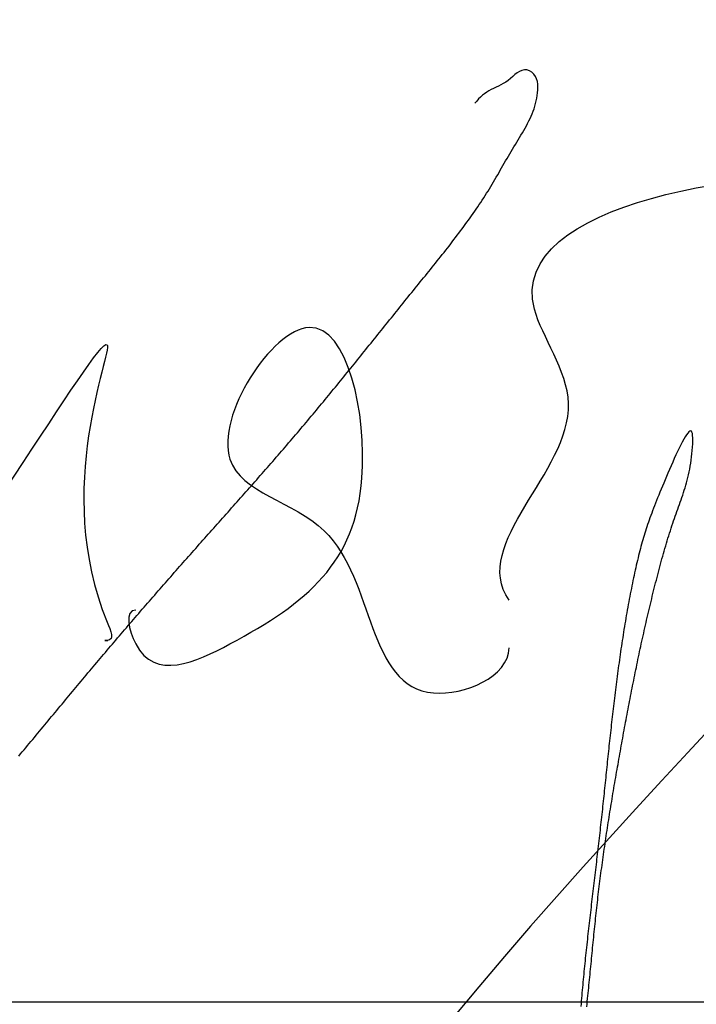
# Model space of a CAD drawing. Header units: millimetres. Extents: x 523431 to 527346, y -48565 to -47721.
# Tile 30 of 217: x 524189.48 to 524192.11, y -48544.76 to -48540.92. Entities that reach past the tile are written whole.
import ezdxf

# ---------------------------------------------------------------- set-up
doc = ezdxf.new("R2010")
doc.units = ezdxf.units.MM

# ---------------------------------------------------------------- blocks, each defined once
blk = doc.blocks.new('A$C0BD840A7')
at = {"color": 5, "start_tangent": (-0.346197, 0.938162)}
blk.add_spline([(4.2345, 8.3685), (4.2345, 5.7174), (5.168, 6.9938), (5.168, 5.9138), (5.168, 5.842), (5.1593, 5.842), (5.1712, 5.842)], degree=3, dxfattribs=at)
at = {"color": 5}
for points, start_tangent, end_tangent in [([(6.7322, 5.9997), (6.9638, 6.7648), (6.8311, 7.132), (8.2398, 7.6625), (5.225, 1.9005), (6.0172, 0.1088), (10.0616, 1.2755)], (-0.576065, 0.817404), (1, 0)), ([(5.2789, 5.9607), (5.2789, 5.8287), (5.6459, 5.8287), (6.1597, 6.4741), (5.9542, 7.0609), (5.6459, 6.5475), (6.0129, 6.2688), (6.4386, 5.6379), (6.7322, 5.814)], (-1, 0), (0, 1))]:
    blk.add_spline(points, degree=3, dxfattribs=dict(at, start_tangent=start_tangent, end_tangent=end_tangent))

msp = doc.modelspace()

# ---------------------------------------------------------------- linework, layer by layer
at = {"color": 174}
for p, q in [((524191.3909, -48541.1512), (524191.3818, -48541.1583)), ((524191.3998, -48541.1436), (524191.3909, -48541.1512)), ((524191.4087, -48541.136), (524191.3998, -48541.1436)), ((524191.4176, -48541.1292), (524191.4087, -48541.136)), ((524191.4266, -48541.1234), (524191.4176, -48541.1292)), ((524191.4358, -48541.1193), (524191.4266, -48541.1234)), ((524191.4452, -48541.1173), (524191.4358, -48541.1193)), ((524191.4549, -48541.1179), (524191.4452, -48541.1173)), ((524191.4648, -48541.1213), (524191.4549, -48541.1179)), ((524191.4741, -48541.127), (524191.4648, -48541.1213)), ((524191.4822, -48541.1344), (524191.4741, -48541.127)), ((524191.4885, -48541.143), (524191.4822, -48541.1344)), ((524191.493, -48541.1525), (524191.4885, -48541.143)), ((524191.4959, -48541.1626), (524191.493, -48541.1525)), ((524191.3256, -48541.1898), (524191.3164, -48541.1944)), ((524191.3349, -48541.1851), (524191.3256, -48541.1898)), ((524191.3443, -48541.1805), (524191.3349, -48541.1851)), ((524191.3538, -48541.1756), (524191.3443, -48541.1805)), ((524191.3632, -48541.1704), (524191.3538, -48541.1756)), ((524191.3726, -48541.1647), (524191.3632, -48541.1704)), ((524191.3818, -48541.1583), (524191.3726, -48541.1647)), ((524191.4975, -48541.1733), (524191.4959, -48541.1626)), ((524191.498, -48541.1843), (524191.4975, -48541.1733)), ((524191.4977, -48541.1954), (524191.498, -48541.1843)), ((524191.2746, -48541.2234), (524191.2672, -48541.2308)), ((524191.2823, -48541.2164), (524191.2746, -48541.2234)), ((524191.2903, -48541.2101), (524191.2823, -48541.2164)), ((524191.2987, -48541.2044), (524191.2903, -48541.2101)), ((524191.3074, -48541.1992), (524191.2987, -48541.2044)), ((524191.3164, -48541.1944), (524191.3074, -48541.1992)), ((524191.4916, -48541.2383), (524191.4937, -48541.2278)), ((524191.4937, -48541.2278), (524191.4955, -48541.2172)), ((524191.4955, -48541.2172), (524191.4969, -48541.2064)), ((524191.4969, -48541.2064), (524191.4977, -48541.1954)), ((524191.2599, -48541.2387), (524191.2528, -48541.2466)), ((524191.2672, -48541.2308), (524191.2599, -48541.2387)), ((524191.4794, -48541.2784), (524191.4829, -48541.2685)), ((524191.4829, -48541.2685), (524191.4862, -48541.2586)), ((524191.4862, -48541.2586), (524191.4891, -48541.2485)), ((524191.4891, -48541.2485), (524191.4916, -48541.2383)), ((524191.4672, -48541.3072), (524191.4715, -48541.2977)), ((524191.4715, -48541.2977), (524191.4756, -48541.2881)), ((524191.4756, -48541.2881), (524191.4794, -48541.2784)), ((524191.4428, -48541.3534), (524191.448, -48541.3443)), ((524191.448, -48541.3443), (524191.4531, -48541.3352)), ((524191.4531, -48541.3352), (524191.458, -48541.3258)), ((524191.458, -48541.3258), (524191.4627, -48541.3165)), ((524191.4627, -48541.3165), (524191.4672, -48541.3072)), ((524191.4212, -48541.3896), (524191.4267, -48541.3805)), ((524191.4267, -48541.3805), (524191.4321, -48541.3715)), ((524191.4321, -48541.3715), (524191.4375, -48541.3625)), ((524191.4375, -48541.3625), (524191.4428, -48541.3534)), ((524191.3991, -48541.4256), (524191.4045, -48541.4166)), ((524191.4045, -48541.4166), (524191.4101, -48541.4076)), ((524191.4101, -48541.4076), (524191.4156, -48541.3986)), ((524191.4156, -48541.3986), (524191.4212, -48541.3896)), ((524191.3777, -48541.4619), (524191.3829, -48541.4528)), ((524191.3829, -48541.4528), (524191.3882, -48541.4438)), ((524191.3882, -48541.4438), (524191.3936, -48541.4347)), ((524191.3936, -48541.4347), (524191.3991, -48541.4256)), ((524191.3516, -48541.5076), (524191.3568, -48541.4985)), ((524191.3568, -48541.4985), (524191.362, -48541.4894)), ((524191.362, -48541.4894), (524191.3672, -48541.4803)), ((524191.3672, -48541.4803), (524191.3724, -48541.471)), ((524191.3724, -48541.471), (524191.3777, -48541.4619)), ((524191.3308, -48541.5441), (524191.336, -48541.5351)), ((524191.336, -48541.5351), (524191.3413, -48541.526)), ((524191.3413, -48541.526), (524191.3465, -48541.5168)), ((524191.3465, -48541.5168), (524191.3516, -48541.5076)), ((524191.3093, -48541.5802), (524191.3148, -48541.5711)), ((524191.3148, -48541.5711), (524191.3202, -48541.5622)), ((524191.3202, -48541.5622), (524191.3255, -48541.5532)), ((524191.3255, -48541.5532), (524191.3308, -48541.5441)), ((524191.287, -48541.6156), (524191.2926, -48541.6068)), ((524191.2926, -48541.6068), (524191.2982, -48541.598)), ((524191.2982, -48541.598), (524191.3038, -48541.5891)), ((524191.3038, -48541.5891), (524191.3093, -48541.5802)), ((524191.2579, -48541.6593), (524191.2638, -48541.6506)), ((524191.2638, -48541.6506), (524191.2697, -48541.642)), ((524191.2697, -48541.642), (524191.2755, -48541.6332)), ((524191.2755, -48541.6332), (524191.2813, -48541.6245)), ((524191.2813, -48541.6245), (524191.287, -48541.6156)), ((524191.2339, -48541.6938), (524191.2399, -48541.6852)), ((524191.2399, -48541.6852), (524191.246, -48541.6766)), ((524191.246, -48541.6766), (524191.252, -48541.6679)), ((524191.252, -48541.6679), (524191.2579, -48541.6593)), ((524191.203, -48541.7363), (524191.2092, -48541.7278)), ((524191.2092, -48541.7278), (524191.2154, -48541.7194)), ((524191.2154, -48541.7194), (524191.2216, -48541.7108)), ((524191.2216, -48541.7108), (524191.2278, -48541.7023)), ((524191.2278, -48541.7023), (524191.2339, -48541.6938)), ((524191.1776, -48541.77), (524191.184, -48541.7615)), ((524191.184, -48541.7615), (524191.1904, -48541.7531)), ((524191.1904, -48541.7531), (524191.1967, -48541.7447)), ((524191.1967, -48541.7447), (524191.203, -48541.7363)), ((524191.1454, -48541.8115), (524191.1519, -48541.8033)), ((524191.1519, -48541.8033), (524191.1584, -48541.795)), ((524191.1584, -48541.795), (524191.1648, -48541.7866)), ((524191.1648, -48541.7866), (524191.1712, -48541.7783)), ((524191.1712, -48541.7783), (524191.1776, -48541.77)), ((524191.1193, -48541.8447), (524191.1258, -48541.8364)), ((524191.1258, -48541.8364), (524191.1324, -48541.8282)), ((524191.1324, -48541.8282), (524191.1389, -48541.8199)), ((524191.1389, -48541.8199), (524191.1454, -48541.8115)), ((524191.0863, -48541.8858), (524191.0929, -48541.8776)), ((524191.0929, -48541.8776), (524191.0995, -48541.8694)), ((524191.0995, -48541.8694), (524191.1061, -48541.8611)), ((524191.1061, -48541.8611), (524191.1127, -48541.8529)), ((524191.1127, -48541.8529), (524191.1193, -48541.8447)), ((524191.0531, -48541.9269), (524191.0598, -48541.9187)), ((524191.0598, -48541.9187), (524191.0664, -48541.9104)), ((524191.0664, -48541.9104), (524191.073, -48541.9022)), ((524191.073, -48541.9022), (524191.0797, -48541.894)), ((524191.0797, -48541.894), (524191.0863, -48541.8858)), ((524191.0265, -48541.9597), (524191.0332, -48541.9514)), ((524191.0332, -48541.9514), (524191.0398, -48541.9432)), ((524191.0398, -48541.9432), (524191.0465, -48541.9351)), ((524191.0465, -48541.9351), (524191.0531, -48541.9269)), ((524190.9934, -48542.0006), (524191, -48541.9924)), ((524191, -48541.9924), (524191.0066, -48541.9842)), ((524191.0066, -48541.9842), (524191.0133, -48541.9761)), ((524191.0133, -48541.9761), (524191.0199, -48541.9679)), ((524191.0199, -48541.9679), (524191.0265, -48541.9597)), ((524190.9604, -48542.0416), (524190.967, -48542.0335)), ((524190.967, -48542.0335), (524190.9736, -48542.0253)), ((524190.9736, -48542.0253), (524190.9802, -48542.0171)), ((524190.9802, -48542.0171), (524190.9868, -48542.0089)), ((524190.9868, -48542.0089), (524190.9934, -48542.0006)), ((524190.934, -48542.0745), (524190.9406, -48542.0663)), ((524190.9406, -48542.0663), (524190.9472, -48542.0581)), ((524190.9472, -48542.0581), (524190.9538, -48542.0498)), ((524190.9538, -48542.0498), (524190.9604, -48542.0416)), ((524190.901, -48542.1155), (524190.9076, -48542.1074)), ((524190.9076, -48542.1074), (524190.9142, -48542.0991)), ((524190.9142, -48542.0991), (524190.9208, -48542.0909)), ((524190.9208, -48542.0909), (524190.9274, -48542.0827)), ((524190.9274, -48542.0827), (524190.934, -48542.0745)), ((524190.8681, -48542.1566), (524190.8747, -48542.1483)), ((524190.8747, -48542.1483), (524190.8812, -48542.1401)), ((524190.8812, -48542.1401), (524190.8878, -48542.1319)), ((524190.8878, -48542.1319), (524190.8944, -48542.1237)), ((524190.8944, -48542.1237), (524190.901, -48542.1155)), ((524190.8417, -48542.1893), (524190.8483, -48542.1811)), ((524190.8483, -48542.1811), (524190.8549, -48542.1729)), ((524190.8549, -48542.1729), (524190.8615, -48542.1648)), ((524190.8615, -48542.1648), (524190.8681, -48542.1566)), ((524190.8088, -48542.2302), (524190.8154, -48542.2221)), ((524190.8154, -48542.2221), (524190.822, -48542.2139)), ((524190.822, -48542.2139), (524190.8285, -48542.2057)), ((524190.8285, -48542.2057), (524190.8351, -48542.1975)), ((524190.8351, -48542.1975), (524190.8417, -48542.1893)), ((524190.7757, -48542.2711), (524190.7823, -48542.263)), ((524190.7823, -48542.263), (524190.789, -48542.2548)), ((524190.789, -48542.2548), (524190.7956, -48542.2466)), ((524190.7956, -48542.2466), (524190.8022, -48542.2384)), ((524190.8022, -48542.2384), (524190.8088, -48542.2302)), ((524190.7493, -48542.3038), (524190.7559, -48542.2956)), ((524190.7559, -48542.2956), (524190.7625, -48542.2874)), ((524190.7625, -48542.2874), (524190.7691, -48542.2793)), ((524190.7691, -48542.2793), (524190.7757, -48542.2711)), ((524190.7161, -48542.3444), (524190.7228, -48542.3363)), ((524190.7228, -48542.3363), (524190.7294, -48542.3282)), ((524190.7294, -48542.3282), (524190.736, -48542.3201)), ((524190.736, -48542.3201), (524190.7427, -48542.3119)), ((524190.7427, -48542.3119), (524190.7493, -48542.3038)), ((524190.6828, -48542.3851), (524190.6895, -48542.377)), ((524190.6895, -48542.377), (524190.6962, -48542.3689)), ((524190.6962, -48542.3689), (524190.7028, -48542.3608)), ((524190.7028, -48542.3608), (524190.7095, -48542.3527)), ((524190.7095, -48542.3527), (524190.7161, -48542.3444)), ((524190.6494, -48542.4256), (524190.6561, -48542.4175)), ((524190.6561, -48542.4175), (524190.6628, -48542.4094)), ((524190.6628, -48542.4094), (524190.6695, -48542.4013)), ((524190.6695, -48542.4013), (524190.6762, -48542.3933)), ((524190.6762, -48542.3933), (524190.6828, -48542.3851)), ((524190.6225, -48542.4579), (524190.6293, -48542.4499)), ((524190.6293, -48542.4499), (524190.636, -48542.4418)), ((524190.636, -48542.4418), (524190.6427, -48542.4336)), ((524190.6427, -48542.4336), (524190.6494, -48542.4256)), ((524190.5888, -48542.4982), (524190.5956, -48542.4901)), ((524190.5956, -48542.4901), (524190.6023, -48542.482)), ((524190.6023, -48542.482), (524190.6091, -48542.474)), ((524190.6091, -48542.474), (524190.6158, -48542.466)), ((524190.6158, -48542.466), (524190.6225, -48542.4579)), ((524190.5549, -48542.5382), (524190.5617, -48542.5302)), ((524190.5617, -48542.5302), (524190.5685, -48542.5222)), ((524190.5685, -48542.5222), (524190.5752, -48542.5142)), ((524190.5752, -48542.5142), (524190.582, -48542.5062)), ((524190.582, -48542.5062), (524190.5888, -48542.4982)), ((524192.0809, -48542.532), (524192.0761, -48542.5385)), ((524192.0852, -48542.5271), (524192.0809, -48542.532)), ((524192.0891, -48542.5241), (524192.0852, -48542.5271)), ((524192.0925, -48542.5231), (524192.0891, -48542.5241)), ((524192.0954, -48542.5242), (524192.0925, -48542.5231)), ((524192.0976, -48542.5276), (524192.0954, -48542.5242)), ((524192.0993, -48542.5333), (524192.0976, -48542.5276)), ((524192.1003, -48542.5411), (524192.0993, -48542.5333)), ((524190.5207, -48542.5781), (524190.5275, -48542.5701)), ((524190.5275, -48542.5701), (524190.5344, -48542.5622)), ((524190.5344, -48542.5622), (524190.5412, -48542.5542)), ((524190.5412, -48542.5542), (524190.548, -48542.5462)), ((524190.548, -48542.5462), (524190.5549, -48542.5382)), ((524192.0598, -48542.5663), (524192.0538, -48542.5778)), ((524192.0655, -48542.5558), (524192.0598, -48542.5663)), ((524192.0709, -48542.5465), (524192.0655, -48542.5558)), ((524192.0761, -48542.5385), (524192.0709, -48542.5465)), ((524192.1009, -48542.5505), (524192.1003, -48542.5411)), ((524192.1006, -48542.5732), (524192.1009, -48542.5613)), ((524192.1009, -48542.5613), (524192.1009, -48542.5505)), ((524190.4864, -48542.6179), (524190.4932, -48542.6099)), ((524190.4932, -48542.6099), (524190.5001, -48542.602)), ((524190.5001, -48542.602), (524190.507, -48542.5941)), ((524190.507, -48542.5941), (524190.5139, -48542.5861)), ((524190.5139, -48542.5861), (524190.5207, -48542.5781)), ((524192.0415, -48542.6033), (524192.0352, -48542.6168)), ((524192.0477, -48542.5902), (524192.0415, -48542.6033)), ((524192.0538, -48542.5778), (524192.0477, -48542.5902)), ((524192.0977, -48542.6117), (524192.0989, -48542.5987)), ((524192.0989, -48542.5987), (524192.0999, -48542.5857)), ((524192.0999, -48542.5857), (524192.1006, -48542.5732)), ((524190.4588, -48542.6496), (524190.4657, -48542.6417)), ((524190.4657, -48542.6417), (524190.4726, -48542.6337)), ((524190.4726, -48542.6337), (524190.4795, -48542.6258)), ((524190.4795, -48542.6258), (524190.4864, -48542.6179)), ((524192.0226, -48542.645), (524192.0164, -48542.6592)), ((524192.0289, -48542.6308), (524192.0226, -48542.645)), ((524192.0352, -48542.6168), (524192.0289, -48542.6308)), ((524192.0928, -48542.6488), (524192.0946, -48542.6368)), ((524192.0946, -48542.6368), (524192.0962, -48542.6244)), ((524192.0962, -48542.6244), (524192.0977, -48542.6117)), ((524190.4242, -48542.6892), (524190.4311, -48542.6812)), ((524190.4311, -48542.6812), (524190.438, -48542.6733)), ((524190.438, -48542.6733), (524190.445, -48542.6654)), ((524190.445, -48542.6654), (524190.4519, -48542.6575)), ((524190.4519, -48542.6575), (524190.4588, -48542.6496)), ((524192.0103, -48542.6733), (524192.0043, -48542.6872)), ((524192.0164, -48542.6592), (524192.0103, -48542.6733)), ((524192.0842, -48542.6937), (524192.0865, -48542.6829)), ((524192.0865, -48542.6829), (524192.0888, -48542.6718)), ((524192.0888, -48542.6718), (524192.0909, -48542.6605)), ((524192.0909, -48542.6605), (524192.0928, -48542.6488)), ((524190.3895, -48542.7287), (524190.3964, -48542.7208)), ((524190.3964, -48542.7208), (524190.4034, -48542.7129)), ((524190.4034, -48542.7129), (524190.4103, -48542.705)), ((524190.4103, -48542.705), (524190.4172, -48542.6971)), ((524190.4172, -48542.6971), (524190.4242, -48542.6892)), ((524191.9931, -48542.7136), (524191.9877, -48542.7262)), ((524191.9986, -48542.7006), (524191.9931, -48542.7136)), ((524192.0043, -48542.6872), (524191.9986, -48542.7006)), ((524192.0736, -48542.7346), (524192.0764, -48542.7247)), ((524192.0764, -48542.7247), (524192.0791, -48542.7146)), ((524192.0791, -48542.7146), (524192.0817, -48542.7043)), ((524192.0817, -48542.7043), (524192.0842, -48542.6937)), ((524190.3546, -48542.7681), (524190.3616, -48542.7602)), ((524190.3616, -48542.7602), (524190.3686, -48542.7523)), ((524190.3686, -48542.7523), (524190.3755, -48542.7444)), ((524190.3755, -48542.7444), (524190.3825, -48542.7365)), ((524190.3825, -48542.7365), (524190.3895, -48542.7287)), ((524191.9729, -48542.7617), (524191.9684, -48542.7729)), ((524191.9777, -48542.7503), (524191.9729, -48542.7617)), ((524191.9826, -48542.7384), (524191.9777, -48542.7503)), ((524191.9877, -48542.7262), (524191.9826, -48542.7384)), ((524192.0616, -48542.7727), (524192.0647, -48542.7634)), ((524192.0647, -48542.7634), (524192.0677, -48542.7539)), ((524192.0677, -48542.7539), (524192.0707, -48542.7443)), ((524192.0707, -48542.7443), (524192.0736, -48542.7346)), ((524190.3198, -48542.8074), (524190.3267, -48542.7995)), ((524190.3267, -48542.7995), (524190.3337, -48542.7917)), ((524190.3337, -48542.7917), (524190.3407, -48542.7838)), ((524190.3407, -48542.7838), (524190.3477, -48542.7759)), ((524190.3477, -48542.7759), (524190.3546, -48542.7681)), ((524191.9598, -48542.7942), (524191.9557, -48542.8045)), ((524191.964, -48542.7837), (524191.9598, -48542.7942)), ((524191.9684, -48542.7729), (524191.964, -48542.7837)), ((524192.0488, -48542.8092), (524192.052, -48542.8002)), ((524192.052, -48542.8002), (524192.0552, -48542.7911)), ((524192.0552, -48542.7911), (524192.0584, -48542.7819)), ((524192.0584, -48542.7819), (524192.0616, -48542.7727)), ((524190.2848, -48542.8467), (524190.2918, -48542.8389)), ((524190.2918, -48542.8389), (524190.2988, -48542.831)), ((524190.2988, -48542.831), (524190.3058, -48542.8231)), ((524190.3058, -48542.8231), (524190.3128, -48542.8153)), ((524190.3128, -48542.8153), (524190.3198, -48542.8074)), ((524191.9444, -48542.8337), (524191.9409, -48542.8431)), ((524191.948, -48542.8242), (524191.9444, -48542.8337)), ((524191.9518, -48542.8144), (524191.948, -48542.8242)), ((524191.9557, -48542.8045), (524191.9518, -48542.8144)), ((524192.0357, -48542.8455), (524192.0389, -48542.8364)), ((524192.0389, -48542.8364), (524192.0422, -48542.8274)), ((524192.0422, -48542.8274), (524192.0455, -48542.8183)), ((524192.0455, -48542.8183), (524192.0488, -48542.8092)), ((524190.2499, -48542.886), (524190.2569, -48542.8781)), ((524190.2569, -48542.8781), (524190.2639, -48542.8703)), ((524190.2639, -48542.8703), (524190.2708, -48542.8624)), ((524190.2708, -48542.8624), (524190.2778, -48542.8546)), ((524190.2778, -48542.8546), (524190.2848, -48542.8467)), ((524191.9311, -48542.8701), (524191.928, -48542.8788)), ((524191.9342, -48542.8612), (524191.9311, -48542.8701)), ((524191.9375, -48542.8522), (524191.9342, -48542.8612)), ((524191.9409, -48542.8431), (524191.9375, -48542.8522)), ((524192.0228, -48542.8828), (524192.026, -48542.8733)), ((524192.026, -48542.8733), (524192.0292, -48542.864)), ((524192.0292, -48542.864), (524192.0324, -48542.8547)), ((524192.0324, -48542.8547), (524192.0357, -48542.8455)), ((524190.2219, -48542.9174), (524190.2289, -48542.9096)), ((524190.2289, -48542.9096), (524190.2359, -48542.9017)), ((524190.2359, -48542.9017), (524190.2429, -48542.8939)), ((524190.2429, -48542.8939), (524190.2499, -48542.886)), ((524191.9167, -48542.9129), (524191.914, -48542.9214)), ((524191.9194, -48542.9045), (524191.9167, -48542.9129)), ((524191.9222, -48542.896), (524191.9194, -48542.9045)), ((524191.925, -48542.8874), (524191.9222, -48542.896)), ((524191.928, -48542.8788), (524191.925, -48542.8874)), ((524192.0103, -48542.9212), (524192.0134, -48542.9115)), ((524192.0134, -48542.9115), (524192.0165, -48542.9018)), ((524192.0165, -48542.9018), (524192.0196, -48542.8923)), ((524192.0196, -48542.8923), (524192.0228, -48542.8828)), ((524190.1869, -48542.9567), (524190.1939, -48542.9489)), ((524190.1939, -48542.9489), (524190.2009, -48542.941)), ((524190.2009, -48542.941), (524190.2079, -48542.9332)), ((524190.2079, -48542.9332), (524190.2149, -48542.9253)), ((524190.2149, -48542.9253), (524190.2219, -48542.9174)), ((524191.904, -48542.9552), (524191.9016, -48542.9638)), ((524191.9064, -48542.9467), (524191.904, -48542.9552)), ((524191.9089, -48542.9382), (524191.9064, -48542.9467)), ((524191.9115, -48542.9298), (524191.9089, -48542.9382)), ((524191.914, -48542.9214), (524191.9115, -48542.9298)), ((524191.9982, -48542.9606), (524192.0012, -48542.9507)), ((524192.0012, -48542.9507), (524192.0042, -48542.9408)), ((524192.0042, -48542.9408), (524192.0072, -48542.9309)), ((524192.0072, -48542.9309), (524192.0103, -48542.9212)), ((524190.152, -48542.9961), (524190.159, -48542.9882)), ((524190.159, -48542.9882), (524190.166, -48542.9803)), ((524190.166, -48542.9803), (524190.173, -48542.9725)), ((524190.173, -48542.9725), (524190.18, -48542.9646)), ((524190.18, -48542.9646), (524190.1869, -48542.9567)), ((524191.8945, -48542.9903), (524191.8922, -48542.9994)), ((524191.8969, -48542.9814), (524191.8945, -48542.9903)), ((524191.8992, -48542.9726), (524191.8969, -48542.9814)), ((524191.9016, -48542.9638), (524191.8992, -48542.9726)), ((524191.9865, -48543.0009), (524191.9894, -48542.9907)), ((524191.9894, -48542.9907), (524191.9923, -48542.9806)), ((524191.9923, -48542.9806), (524191.9953, -48542.9706)), ((524191.9953, -48542.9706), (524191.9982, -48542.9606)), ((524190.1172, -48543.0355), (524190.1241, -48543.0276)), ((524190.1241, -48543.0276), (524190.1311, -48543.0197)), ((524190.1311, -48543.0197), (524190.1381, -48543.0118)), ((524190.1381, -48543.0118), (524190.1451, -48543.0039)), ((524190.1451, -48543.0039), (524190.152, -48542.9961)), ((524191.8853, -48543.0272), (524191.8831, -48543.0366)), ((524191.8876, -48543.0178), (524191.8853, -48543.0272)), ((524191.8899, -48543.0085), (524191.8876, -48543.0178)), ((524191.8922, -48542.9994), (524191.8899, -48543.0085)), ((524191.9752, -48543.0417), (524191.978, -48543.0315)), ((524191.978, -48543.0315), (524191.9808, -48543.0212)), ((524191.9808, -48543.0212), (524191.9837, -48543.011)), ((524191.9837, -48543.011), (524191.9865, -48543.0009)), ((524190.0824, -48543.0749), (524190.0894, -48543.067)), ((524190.0894, -48543.067), (524190.0963, -48543.0591)), ((524190.0963, -48543.0591), (524190.1033, -48543.0512)), ((524190.1033, -48543.0512), (524190.1102, -48543.0433)), ((524190.1102, -48543.0433), (524190.1172, -48543.0355)), ((524191.8764, -48543.0656), (524191.8743, -48543.0755)), ((524191.8786, -48543.0559), (524191.8764, -48543.0656)), ((524191.8808, -48543.0462), (524191.8786, -48543.0559)), ((524191.8831, -48543.0366), (524191.8808, -48543.0462)), ((524191.9669, -48543.0727), (524191.9697, -48543.0623)), ((524191.9697, -48543.0623), (524191.9724, -48543.052)), ((524191.9724, -48543.052), (524191.9752, -48543.0417)), ((524190.0477, -48543.1144), (524190.0547, -48543.1065)), ((524190.0547, -48543.1065), (524190.0616, -48543.0986)), ((524190.0616, -48543.0986), (524190.0685, -48543.0907)), ((524190.0685, -48543.0907), (524190.0755, -48543.0828)), ((524190.0755, -48543.0828), (524190.0824, -48543.0749)), ((524191.8678, -48543.1055), (524191.8657, -48543.1157)), ((524191.87, -48543.0954), (524191.8678, -48543.1055)), ((524191.8721, -48543.0854), (524191.87, -48543.0954)), ((524191.8743, -48543.0755), (524191.8721, -48543.0854)), ((524191.9562, -48543.1142), (524191.9589, -48543.1038)), ((524191.9589, -48543.1038), (524191.9615, -48543.0934)), ((524191.9615, -48543.0934), (524191.9642, -48543.083)), ((524191.9642, -48543.083), (524191.9669, -48543.0727)), ((524190.0131, -48543.154), (524190.02, -48543.1461)), ((524190.02, -48543.1461), (524190.027, -48543.1382)), ((524190.027, -48543.1382), (524190.0339, -48543.1302)), ((524190.0339, -48543.1302), (524190.0408, -48543.1223)), ((524190.0408, -48543.1223), (524190.0477, -48543.1144)), ((524191.8595, -48543.1465), (524191.8575, -48543.1569)), ((524191.8616, -48543.1362), (524191.8595, -48543.1465)), ((524191.8636, -48543.1259), (524191.8616, -48543.1362)), ((524191.8657, -48543.1157), (524191.8636, -48543.1259)), ((524191.9458, -48543.1557), (524191.9484, -48543.1453)), ((524191.9484, -48543.1453), (524191.951, -48543.1349)), ((524191.951, -48543.1349), (524191.9536, -48543.1245)), ((524191.9536, -48543.1245), (524191.9562, -48543.1142)), ((524189.9855, -48543.1857), (524189.9924, -48543.1778)), ((524189.9924, -48543.1778), (524189.9993, -48543.1699)), ((524189.9993, -48543.1699), (524190.0062, -48543.1619)), ((524190.0062, -48543.1619), (524190.0131, -48543.154)), ((524191.8535, -48543.1779), (524191.8516, -48543.1885)), ((524191.8555, -48543.1674), (524191.8535, -48543.1779)), ((524191.8575, -48543.1569), (524191.8555, -48543.1674)), ((524191.9382, -48543.1869), (524191.9408, -48543.1765)), ((524191.9408, -48543.1765), (524191.9433, -48543.1661)), ((524191.9433, -48543.1661), (524191.9458, -48543.1557)), ((524189.9511, -48543.2254), (524189.958, -48543.2175)), ((524189.958, -48543.2175), (524189.9648, -48543.2095)), ((524189.9648, -48543.2095), (524189.9717, -48543.2016)), ((524189.9717, -48543.2016), (524189.9786, -48543.1937)), ((524189.9786, -48543.1937), (524189.9855, -48543.1857)), ((524191.8458, -48543.2204), (524191.8439, -48543.2311)), ((524191.8477, -48543.2097), (524191.8458, -48543.2204)), ((524191.8496, -48543.1991), (524191.8477, -48543.2097)), ((524191.8516, -48543.1885), (524191.8496, -48543.1991)), ((524191.9284, -48543.2282), (524191.9308, -48543.2179)), ((524191.9308, -48543.2179), (524191.9333, -48543.2076)), ((524191.9333, -48543.2076), (524191.9358, -48543.1972)), ((524191.9358, -48543.1972), (524191.9382, -48543.1869)), ((524189.9167, -48543.2652), (524189.9236, -48543.2573)), ((524189.9236, -48543.2573), (524189.9305, -48543.2493)), ((524189.9305, -48543.2493), (524189.9373, -48543.2414)), ((524189.9373, -48543.2414), (524189.9442, -48543.2334)), ((524189.9442, -48543.2334), (524189.9511, -48543.2254)), ((524191.8402, -48543.2526), (524191.8384, -48543.2634)), ((524191.842, -48543.2418), (524191.8402, -48543.2526)), ((524191.8439, -48543.2311), (524191.842, -48543.2418)), ((524191.9188, -48543.2695), (524191.9212, -48543.2592)), ((524191.9212, -48543.2592), (524191.9236, -48543.2489)), ((524191.9236, -48543.2489), (524191.926, -48543.2386)), ((524191.926, -48543.2386), (524191.9284, -48543.2282)), ((524189.8825, -48543.3051), (524189.8893, -48543.2971)), ((524189.8893, -48543.2971), (524189.8962, -48543.2892)), ((524189.8962, -48543.2892), (524189.903, -48543.2812)), ((524189.903, -48543.2812), (524189.9099, -48543.2732)), ((524189.9099, -48543.2732), (524189.9167, -48543.2652)), ((524191.833, -48543.2958), (524191.8313, -48543.3067)), ((524191.8348, -48543.285), (524191.833, -48543.2958)), ((524191.8366, -48543.2742), (524191.8348, -48543.285)), ((524191.8384, -48543.2634), (524191.8366, -48543.2742)), ((524191.9119, -48543.3003), (524191.9142, -48543.29)), ((524191.9142, -48543.29), (524191.9165, -48543.2798)), ((524191.9165, -48543.2798), (524191.9188, -48543.2695)), ((524189.8484, -48543.3451), (524189.8552, -48543.3371)), ((524189.8552, -48543.3371), (524189.862, -48543.3291)), ((524189.862, -48543.3291), (524189.8688, -48543.3211)), ((524189.8688, -48543.3211), (524189.8757, -48543.3131)), ((524189.8757, -48543.3131), (524189.8825, -48543.3051)), ((524191.8279, -48543.3284), (524191.8262, -48543.3392)), ((524191.8296, -48543.3175), (524191.8279, -48543.3284)), ((524191.8313, -48543.3067), (524191.8296, -48543.3175)), ((524191.9028, -48543.3413), (524191.905, -48543.3311)), ((524191.905, -48543.3311), (524191.9073, -48543.3208)), ((524191.9073, -48543.3208), (524191.9096, -48543.3106)), ((524191.9096, -48543.3106), (524191.9119, -48543.3003)), ((524189.8211, -48543.3771), (524189.8279, -48543.3691)), ((524189.8279, -48543.3691), (524189.8347, -48543.3611)), ((524189.8347, -48543.3611), (524189.8415, -48543.3531)), ((524189.8415, -48543.3531), (524189.8484, -48543.3451)), ((524191.8213, -48543.3717), (524191.8197, -48543.3825)), ((524191.8229, -48543.3609), (524191.8213, -48543.3717)), ((524191.8245, -48543.35), (524191.8229, -48543.3609)), ((524191.8262, -48543.3392), (524191.8245, -48543.35)), ((524191.8939, -48543.3823), (524191.8961, -48543.3721)), ((524191.8961, -48543.3721), (524191.8983, -48543.3618)), ((524191.8983, -48543.3618), (524191.9005, -48543.3516)), ((524191.9005, -48543.3516), (524191.9028, -48543.3413)), ((524189.7871, -48543.4173), (524189.7939, -48543.4092)), ((524189.7939, -48543.4092), (524189.8007, -48543.4012)), ((524189.8007, -48543.4012), (524189.8075, -48543.3932)), ((524189.8075, -48543.3932), (524189.8143, -48543.3852)), ((524189.8143, -48543.3852), (524189.8211, -48543.3771)), ((524191.8151, -48543.4147), (524191.8136, -48543.4254)), ((524191.8166, -48543.404), (524191.8151, -48543.4147)), ((524191.8181, -48543.3932), (524191.8166, -48543.404)), ((524191.8197, -48543.3825), (524191.8181, -48543.3932)), ((524191.8853, -48543.4232), (524191.8874, -48543.4129)), ((524191.8874, -48543.4129), (524191.8896, -48543.4027)), ((524191.8896, -48543.4027), (524191.8918, -48543.3925)), ((524191.8918, -48543.3925), (524191.8939, -48543.3823)), ((524189.7533, -48543.4575), (524189.7601, -48543.4494)), ((524189.7601, -48543.4494), (524189.7668, -48543.4414)), ((524189.7668, -48543.4414), (524189.7736, -48543.4333)), ((524189.7736, -48543.4333), (524189.7804, -48543.4253)), ((524189.7804, -48543.4253), (524189.7871, -48543.4173)), ((524191.8106, -48543.4468), (524191.8092, -48543.4574)), ((524191.8121, -48543.4361), (524191.8106, -48543.4468)), ((524191.8136, -48543.4254), (524191.8121, -48543.4361)), ((524191.879, -48543.4538), (524191.8811, -48543.4436)), ((524191.8811, -48543.4436), (524191.8832, -48543.4334)), ((524191.8832, -48543.4334), (524191.8853, -48543.4232)), ((524189.7195, -48543.4978), (524189.7263, -48543.4897)), ((524189.7263, -48543.4897), (524189.733, -48543.4817)), ((524189.733, -48543.4817), (524189.7398, -48543.4736)), ((524189.7398, -48543.4736), (524189.7465, -48543.4655)), ((524189.7465, -48543.4655), (524189.7533, -48543.4575)), ((524191.805, -48543.4893), (524191.8036, -48543.4999)), ((524191.8063, -48543.4787), (524191.805, -48543.4893)), ((524191.8077, -48543.4681), (524191.8063, -48543.4787)), ((524191.8092, -48543.4574), (524191.8077, -48543.4681)), ((524191.8707, -48543.4945), (524191.8728, -48543.4844)), ((524191.8728, -48543.4844), (524191.8748, -48543.4742)), ((524191.8748, -48543.4742), (524191.8769, -48543.464)), ((524191.8769, -48543.464), (524191.879, -48543.4538)), ((524189.6859, -48543.5382), (524189.6926, -48543.5301)), ((524189.6926, -48543.5301), (524189.6993, -48543.522)), ((524189.6993, -48543.522), (524189.7061, -48543.5139)), ((524189.7061, -48543.5139), (524189.7128, -48543.5059)), ((524189.7128, -48543.5059), (524189.7195, -48543.4978)), ((524191.8009, -48543.521), (524191.7996, -48543.5315)), ((524191.8022, -48543.5104), (524191.8009, -48543.521)), ((524191.8036, -48543.4999), (524191.8022, -48543.5104)), ((524191.8626, -48543.5353), (524191.8646, -48543.5251)), ((524191.8646, -48543.5251), (524191.8667, -48543.5149)), ((524191.8667, -48543.5149), (524191.8687, -48543.5047)), ((524191.8687, -48543.5047), (524191.8707, -48543.4945)), ((524189.659, -48543.5705), (524189.6657, -48543.5624)), ((524189.6657, -48543.5624), (524189.6724, -48543.5543)), ((524189.6724, -48543.5543), (524189.6791, -48543.5462)), ((524189.6791, -48543.5462), (524189.6859, -48543.5382)), ((524191.7957, -48543.563), (524191.7944, -48543.5735)), ((524191.797, -48543.5525), (524191.7957, -48543.563)), ((524191.7983, -48543.542), (524191.797, -48543.5525)), ((524191.7996, -48543.5315), (524191.7983, -48543.542)), ((524191.8547, -48543.576), (524191.8567, -48543.5659)), ((524191.8567, -48543.5659), (524191.8587, -48543.5557)), ((524191.8587, -48543.5557), (524191.8606, -48543.5455)), ((524191.8606, -48543.5455), (524191.8626, -48543.5353)), ((524189.6254, -48543.6109), (524189.6321, -48543.6029)), ((524189.6321, -48543.6029), (524189.6388, -48543.5948)), ((524189.6388, -48543.5948), (524189.6455, -48543.5867)), ((524189.6455, -48543.5867), (524189.6523, -48543.5786)), ((524189.6523, -48543.5786), (524189.659, -48543.5705)), ((524191.7907, -48543.6048), (524191.7895, -48543.6152)), ((524191.7919, -48543.5944), (524191.7907, -48543.6048)), ((524191.7932, -48543.5839), (524191.7919, -48543.5944)), ((524191.7944, -48543.5735), (524191.7932, -48543.5839)), ((524191.8469, -48543.6168), (524191.8489, -48543.6066)), ((524191.8489, -48543.6066), (524191.8508, -48543.5964)), ((524191.8508, -48543.5964), (524191.8527, -48543.5862)), ((524191.8527, -48543.5862), (524191.8547, -48543.576)), ((524189.5918, -48543.6514), (524189.5985, -48543.6433)), ((524189.5985, -48543.6433), (524189.6052, -48543.6352)), ((524189.6052, -48543.6352), (524189.6119, -48543.6271)), ((524189.6119, -48543.6271), (524189.6187, -48543.619)), ((524189.6187, -48543.619), (524189.6254, -48543.6109)), ((524191.7871, -48543.636), (524191.7859, -48543.6464)), ((524191.7883, -48543.6256), (524191.7871, -48543.636)), ((524191.7895, -48543.6152), (524191.7883, -48543.6256)), ((524191.8412, -48543.6474), (524191.8431, -48543.6372)), ((524191.8431, -48543.6372), (524191.845, -48543.627)), ((524191.845, -48543.627), (524191.8469, -48543.6168)), ((524189.5649, -48543.6838), (524189.5716, -48543.6757)), ((524189.5716, -48543.6757), (524189.5784, -48543.6676)), ((524189.5784, -48543.6676), (524189.5851, -48543.6595)), ((524189.5851, -48543.6595), (524189.5918, -48543.6514)), ((524191.7825, -48543.6775), (524191.7813, -48543.6878)), ((524191.7836, -48543.6671), (524191.7825, -48543.6775)), ((524191.7848, -48543.6568), (524191.7836, -48543.6671)), ((524191.7859, -48543.6464), (524191.7848, -48543.6568)), ((524191.8336, -48543.6882), (524191.8355, -48543.678)), ((524191.8355, -48543.678), (524191.8374, -48543.6678)), ((524191.8374, -48543.6678), (524191.8393, -48543.6576)), ((524191.8393, -48543.6576), (524191.8412, -48543.6474)), ((524189.5313, -48543.7242), (524189.538, -48543.7161)), ((524189.538, -48543.7161), (524189.5448, -48543.708)), ((524189.5448, -48543.708), (524189.5515, -48543.6999)), ((524189.5515, -48543.6999), (524189.5582, -48543.6918)), ((524189.5582, -48543.6918), (524189.5649, -48543.6838)), ((524191.7779, -48543.7188), (524191.7768, -48543.7291)), ((524191.7791, -48543.7085), (524191.7779, -48543.7188)), ((524191.7802, -48543.6982), (524191.7791, -48543.7085)), ((524191.7813, -48543.6878), (524191.7802, -48543.6982)), ((524191.8261, -48543.729), (524191.828, -48543.7188)), ((524191.828, -48543.7188), (524191.8299, -48543.7086)), ((524191.8299, -48543.7086), (524191.8317, -48543.6984)), ((524191.8317, -48543.6984), (524191.8336, -48543.6882)), ((524189.4976, -48543.7646), (524189.5044, -48543.7565)), ((524189.5044, -48543.7565), (524189.5111, -48543.7484)), ((524189.5111, -48543.7484), (524189.5179, -48543.7403)), ((524189.5179, -48543.7403), (524189.5246, -48543.7323)), ((524189.5246, -48543.7323), (524189.5313, -48543.7242)), ((524191.7735, -48543.76), (524191.7724, -48543.7703)), ((524191.7746, -48543.7497), (524191.7735, -48543.76)), ((524191.7757, -48543.7394), (524191.7746, -48543.7497)), ((524191.7768, -48543.7291), (524191.7757, -48543.7394)), ((524191.8188, -48543.7699), (524191.8206, -48543.7597)), ((524191.8206, -48543.7597), (524191.8224, -48543.7495)), ((524191.8224, -48543.7495), (524191.8243, -48543.7392)), ((524191.8243, -48543.7392), (524191.8261, -48543.729)), ((524189.4774, -48543.7888), (524189.4842, -48543.7807)), ((524189.4842, -48543.7807), (524189.4909, -48543.7726)), ((524189.4909, -48543.7726), (524189.4976, -48543.7646)), ((524191.7703, -48543.7908), (524191.7692, -48543.8011)), ((524191.7714, -48543.7805), (524191.7703, -48543.7908)), ((524191.7724, -48543.7703), (524191.7714, -48543.7805)), ((524191.8133, -48543.8007), (524191.8151, -48543.7904)), ((524191.8151, -48543.7904), (524191.8169, -48543.7802)), ((524191.8169, -48543.7802), (524191.8188, -48543.7699)), ((524191.766, -48543.8318), (524191.7649, -48543.8421)), ((524191.7671, -48543.8216), (524191.766, -48543.8318)), ((524191.7681, -48543.8113), (524191.7671, -48543.8216)), ((524191.7692, -48543.8011), (524191.7681, -48543.8113)), ((524191.8061, -48543.8417), (524191.8078, -48543.8314)), ((524191.8078, -48543.8314), (524191.8097, -48543.8212)), ((524191.8097, -48543.8212), (524191.8115, -48543.8109)), ((524191.8115, -48543.8109), (524191.8133, -48543.8007)), ((524191.7617, -48543.8728), (524191.7606, -48543.883)), ((524191.7628, -48543.8625), (524191.7617, -48543.8728)), ((524191.7638, -48543.8523), (524191.7628, -48543.8625)), ((524191.7649, -48543.8421), (524191.7638, -48543.8523)), ((524191.7989, -48543.8828), (524191.8007, -48543.8726)), ((524191.8007, -48543.8726), (524191.8025, -48543.8623)), ((524191.8025, -48543.8623), (524191.8043, -48543.852)), ((524191.8043, -48543.852), (524191.8061, -48543.8417)), ((524191.7585, -48543.9035), (524191.7574, -48543.9137)), ((524191.7596, -48543.8933), (524191.7585, -48543.9035)), ((524191.7606, -48543.883), (524191.7596, -48543.8933)), ((524191.7937, -48543.9137), (524191.7954, -48543.9034)), ((524191.7954, -48543.9034), (524191.7972, -48543.8931)), ((524191.7972, -48543.8931), (524191.7989, -48543.8828)), ((524191.7542, -48543.9444), (524191.7531, -48543.9546)), ((524191.7553, -48543.9342), (524191.7542, -48543.9444)), ((524191.7564, -48543.9239), (524191.7553, -48543.9342)), ((524191.7574, -48543.9137), (524191.7564, -48543.9239)), ((524191.7868, -48543.9549), (524191.7885, -48543.9446)), ((524191.7885, -48543.9446), (524191.7902, -48543.9343)), ((524191.7902, -48543.9343), (524191.7919, -48543.924)), ((524191.7919, -48543.924), (524191.7937, -48543.9137)), ((524191.7499, -48543.9854), (524191.7488, -48543.9956)), ((524191.751, -48543.9751), (524191.7499, -48543.9854)), ((524191.7521, -48543.9649), (524191.751, -48543.9751)), ((524191.7531, -48543.9546), (524191.7521, -48543.9649)), ((524191.78, -48543.9962), (524191.7817, -48543.9859)), ((524191.7817, -48543.9859), (524191.7834, -48543.9756)), ((524191.7834, -48543.9756), (524191.7851, -48543.9652)), ((524191.7851, -48543.9652), (524191.7868, -48543.9549)), ((524191.7454, -48544.0263), (524191.7443, -48544.0366)), ((524191.7465, -48544.0161), (524191.7454, -48544.0263)), ((524191.7477, -48544.0058), (524191.7465, -48544.0161)), ((524191.7488, -48543.9956), (524191.7477, -48544.0058)), ((524191.7734, -48544.0375), (524191.7751, -48544.0272)), ((524191.7751, -48544.0272), (524191.7767, -48544.0169)), ((524191.7767, -48544.0169), (524191.7784, -48544.0065)), ((524191.7784, -48544.0065), (524191.78, -48543.9962)), ((524191.742, -48544.0571), (524191.7409, -48544.0674)), ((524191.7432, -48544.0469), (524191.742, -48544.0571)), ((524191.7443, -48544.0366), (524191.7432, -48544.0469)), ((524191.7686, -48544.0686), (524191.7702, -48544.0582)), ((524191.7702, -48544.0582), (524191.7718, -48544.0479)), ((524191.7718, -48544.0479), (524191.7734, -48544.0375)), ((524191.7374, -48544.0982), (524191.7362, -48544.1085)), ((524191.7385, -48544.088), (524191.7374, -48544.0982)), ((524191.7397, -48544.0777), (524191.7385, -48544.088)), ((524191.7409, -48544.0674), (524191.7397, -48544.0777)), ((524191.7623, -48544.11), (524191.7639, -48544.0996)), ((524191.7639, -48544.0996), (524191.7654, -48544.0892)), ((524191.7654, -48544.0892), (524191.767, -48544.0789)), ((524191.767, -48544.0789), (524191.7686, -48544.0686)), ((524191.7326, -48544.1394), (524191.7314, -48544.1497)), ((524191.7338, -48544.1291), (524191.7326, -48544.1394)), ((524191.735, -48544.1188), (524191.7338, -48544.1291)), ((524191.7362, -48544.1085), (524191.735, -48544.1188)), ((524191.7563, -48544.1514), (524191.7578, -48544.141)), ((524191.7578, -48544.141), (524191.7593, -48544.1307)), ((524191.7593, -48544.1307), (524191.7608, -48544.1203)), ((524191.7608, -48544.1203), (524191.7623, -48544.11)), ((524191.7278, -48544.1807), (524191.7266, -48544.191)), ((524191.729, -48544.1704), (524191.7278, -48544.1807)), ((524191.7302, -48544.16), (524191.729, -48544.1704)), ((524191.7314, -48544.1497), (524191.7302, -48544.16)), ((524191.7519, -48544.1825), (524191.7533, -48544.1721)), ((524191.7533, -48544.1721), (524191.7548, -48544.1618)), ((524191.7548, -48544.1618), (524191.7563, -48544.1514)), ((524191.7241, -48544.2117), (524191.7229, -48544.222)), ((524191.7254, -48544.2013), (524191.7241, -48544.2117)), ((524191.7266, -48544.191), (524191.7254, -48544.2013)), ((524191.7462, -48544.224), (524191.7476, -48544.2136)), ((524191.7476, -48544.2136), (524191.749, -48544.2033)), ((524191.749, -48544.2033), (524191.7504, -48544.1929)), ((524191.7504, -48544.1929), (524191.7519, -48544.1825)), ((524191.7193, -48544.253), (524191.718, -48544.2634)), ((524191.7205, -48544.2427), (524191.7193, -48544.253)), ((524191.7217, -48544.2323), (524191.7205, -48544.2427)), ((524191.7229, -48544.222), (524191.7217, -48544.2323)), ((524191.7407, -48544.2655), (524191.7421, -48544.2552)), ((524191.7421, -48544.2552), (524191.7434, -48544.2448)), ((524191.7434, -48544.2448), (524191.7448, -48544.2344)), ((524191.7448, -48544.2344), (524191.7462, -48544.224)), ((524191.7143, -48544.2944), (524191.7131, -48544.3048)), ((524191.7156, -48544.2841), (524191.7143, -48544.2944)), ((524191.7168, -48544.2737), (524191.7156, -48544.2841)), ((524191.718, -48544.2634), (524191.7168, -48544.2737)), ((524191.7355, -48544.3071), (524191.7368, -48544.2967)), ((524191.7368, -48544.2967), (524191.7381, -48544.2863)), ((524191.7381, -48544.2863), (524191.7394, -48544.2759)), ((524191.7394, -48544.2759), (524191.7407, -48544.2655)), ((524191.7107, -48544.3256), (524191.7094, -48544.3359)), ((524191.7119, -48544.3152), (524191.7107, -48544.3256)), ((524191.7131, -48544.3048), (524191.7119, -48544.3152)), ((524191.7318, -48544.3383), (524191.7331, -48544.3279)), ((524191.7331, -48544.3279), (524191.7343, -48544.3175)), ((524191.7343, -48544.3175), (524191.7355, -48544.3071)), ((524191.7058, -48544.3671), (524191.7046, -48544.3774)), ((524191.707, -48544.3567), (524191.7058, -48544.3671)), ((524191.7082, -48544.3463), (524191.707, -48544.3567)), ((524191.7094, -48544.3359), (524191.7082, -48544.3463)), ((524191.7271, -48544.3799), (524191.7283, -48544.3695)), ((524191.7283, -48544.3695), (524191.7294, -48544.3591)), ((524191.7294, -48544.3591), (524191.7306, -48544.3487)), ((524191.7306, -48544.3487), (524191.7318, -48544.3383)), ((524191.701, -48544.4086), (524191.6998, -48544.419)), ((524191.7022, -48544.3982), (524191.701, -48544.4086)), ((524191.7034, -48544.3878), (524191.7022, -48544.3982)), ((524191.7046, -48544.3774), (524191.7034, -48544.3878)), ((524191.7226, -48544.4214), (524191.7237, -48544.411)), ((524191.7237, -48544.411), (524191.7248, -48544.4006)), ((524191.7248, -48544.4006), (524191.726, -48544.3902)), ((524191.726, -48544.3902), (524191.7271, -48544.3799)), ((524191.6962, -48544.4502), (524191.695, -48544.4606)), ((524191.6974, -48544.4398), (524191.6962, -48544.4502)), ((524191.6986, -48544.4294), (524191.6974, -48544.4398)), ((524191.6998, -48544.419), (524191.6986, -48544.4294)), ((524191.7194, -48544.4526), (524191.7204, -48544.4422)), ((524191.7204, -48544.4422), (524191.7215, -48544.4318)), ((524191.7215, -48544.4318), (524191.7226, -48544.4214)), ((524191.6927, -48544.4815), (524191.6915, -48544.4919)), ((524191.6938, -48544.4711), (524191.6927, -48544.4815)), ((524191.695, -48544.4606), (524191.6938, -48544.4711)), ((524191.7152, -48544.4943), (524191.7162, -48544.4838)), ((524191.7162, -48544.4838), (524191.7172, -48544.4734)), ((524191.7172, -48544.4734), (524191.7183, -48544.463)), ((524191.7183, -48544.463), (524191.7194, -48544.4526)), ((524191.6881, -48544.5232), (524191.687, -48544.5336)), ((524191.6892, -48544.5127), (524191.6881, -48544.5232)), ((524191.6904, -48544.5023), (524191.6892, -48544.5127)), ((524191.6915, -48544.4919), (524191.6904, -48544.5023)), ((524191.711, -48544.5359), (524191.7121, -48544.5255)), ((524191.7121, -48544.5255), (524191.7131, -48544.5151)), ((524191.7131, -48544.5151), (524191.7141, -48544.5047)), ((524191.7141, -48544.5047), (524191.7152, -48544.4943)), ((524191.6836, -48544.5649), (524191.6825, -48544.5753)), ((524191.6847, -48544.5544), (524191.6836, -48544.5649)), ((524191.6858, -48544.544), (524191.6847, -48544.5544)), ((524191.687, -48544.5336), (524191.6858, -48544.544)), ((524191.708, -48544.5671), (524191.709, -48544.5567)), ((524191.709, -48544.5567), (524191.71, -48544.5463)), ((524191.71, -48544.5463), (524191.711, -48544.5359)), ((524191.6804, -48544.5962), (524191.6793, -48544.6066)), ((524191.6814, -48544.5857), (524191.6804, -48544.5962)), ((524191.6825, -48544.5753), (524191.6814, -48544.5857)), ((524191.7039, -48544.6087), (524191.705, -48544.5983)), ((524191.705, -48544.5983), (524191.706, -48544.5879)), ((524191.706, -48544.5879), (524191.707, -48544.5775)), ((524191.707, -48544.5775), (524191.708, -48544.5671)), ((524191.6762, -48544.6379), (524191.6752, -48544.6484)), ((524191.6772, -48544.6275), (524191.6762, -48544.6379)), ((524191.6783, -48544.617), (524191.6772, -48544.6275)), ((524191.6793, -48544.6066), (524191.6783, -48544.617)), ((524191.6998, -48544.6503), (524191.7009, -48544.6399)), ((524191.7009, -48544.6399), (524191.7019, -48544.6295)), ((524191.7019, -48544.6295), (524191.7029, -48544.6191)), ((524191.7029, -48544.6191), (524191.7039, -48544.6087)), ((524191.6722, -48544.6797), (524191.6712, -48544.6902)), ((524191.6732, -48544.6693), (524191.6722, -48544.6797)), ((524191.6742, -48544.6588), (524191.6732, -48544.6693)), ((524191.6752, -48544.6484), (524191.6742, -48544.6588)), ((524191.6967, -48544.6814), (524191.6978, -48544.671)), ((524191.6978, -48544.671), (524191.6988, -48544.6606)), ((524191.6988, -48544.6606), (524191.6998, -48544.6503)), ((524191.6693, -48544.7111), (524191.6684, -48544.7215)), ((524191.6703, -48544.7006), (524191.6693, -48544.7111)), ((524191.6712, -48544.6902), (524191.6703, -48544.7006)), ((524191.6924, -48544.723), (524191.6935, -48544.7126)), ((524191.6935, -48544.7126), (524191.6946, -48544.7022)), ((524191.6946, -48544.7022), (524191.6957, -48544.6918)), ((524191.6957, -48544.6918), (524191.6967, -48544.6814)), ((524191.6658, -48544.7529), (524191.6649, -48544.7633)), ((524191.6666, -48544.7424), (524191.6658, -48544.7529)), ((524191.6675, -48544.732), (524191.6666, -48544.7424)), ((524191.6684, -48544.7215), (524191.6675, -48544.732)), ((524191.688, -48544.7646), (524191.6891, -48544.7542)), ((524191.6891, -48544.7542), (524191.6903, -48544.7438)), ((524191.6903, -48544.7438), (524191.6914, -48544.7334)), ((524191.6914, -48544.7334), (524191.6924, -48544.723))]:
    msp.add_line(p, q, dxfattribs=at)
msp.add_line((524142.2903, -48544.7462), (524207.2903, -48544.7462))

# ---------------------------------------------------------------- block references
msp.add_blockref('A$C0BD840A7', (524184.6533, -48549.1811))

doc.saveas('drawing.dxf')
